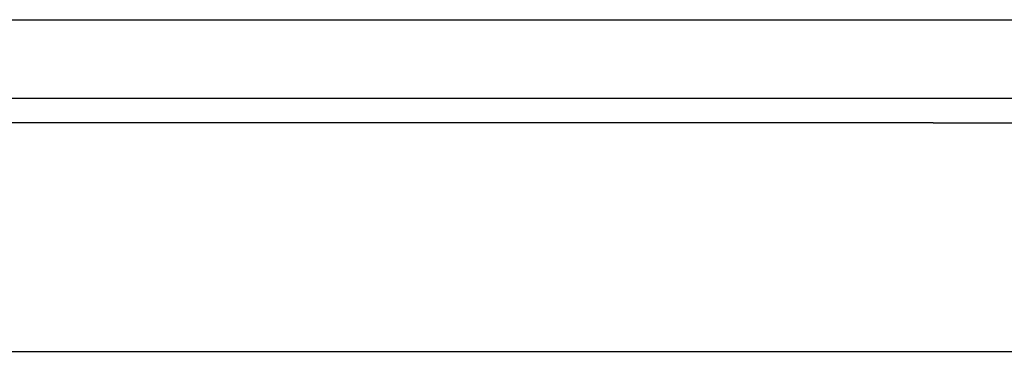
# Model space of a CAD drawing. Header units: inches. Extents: x 20 to 506, y 54 to 236.
# Tile 22 of 245: x 66.099 to 67.342, y 55.395 to 55.814. Entities that reach past the tile are written whole.
import ezdxf

# ---------------------------------------------------------------- set-up
doc = ezdxf.new("R2010")
doc.units = ezdxf.units.IN
doc.header["$MEASUREMENT"] = 0
doc.layers.add('Visible Edges(ANSI)', color=7, linetype='Continuous', lineweight=25)
doc.layers.add('Visible Tangent Edges(ANSI)', color=7, linetype='Continuous', lineweight=25)

msp = doc.modelspace()

# ---------------------------------------------------------------- linework, layer by layer
at = {"layer": 'Visible Edges(ANSI)'}
for p, q in [((20.3494, 55.7146), (68.1514, 55.7146)), ((65.4949, 55.395), (68.0529, 55.395))]:
    msp.add_line(p, q, dxfattribs=at)
at = {"layer": 'Visible Tangent Edges(ANSI)'}
for p, q in [((20.3494, 55.8136), (67.3843, 55.8136)), ((67.2523, 55.6836), (64.6818, 55.6836)), ((67.2523, 55.6836), (67.3533, 55.6836))]:
    msp.add_line(p, q, dxfattribs=at)

doc.saveas('drawing.dxf')
